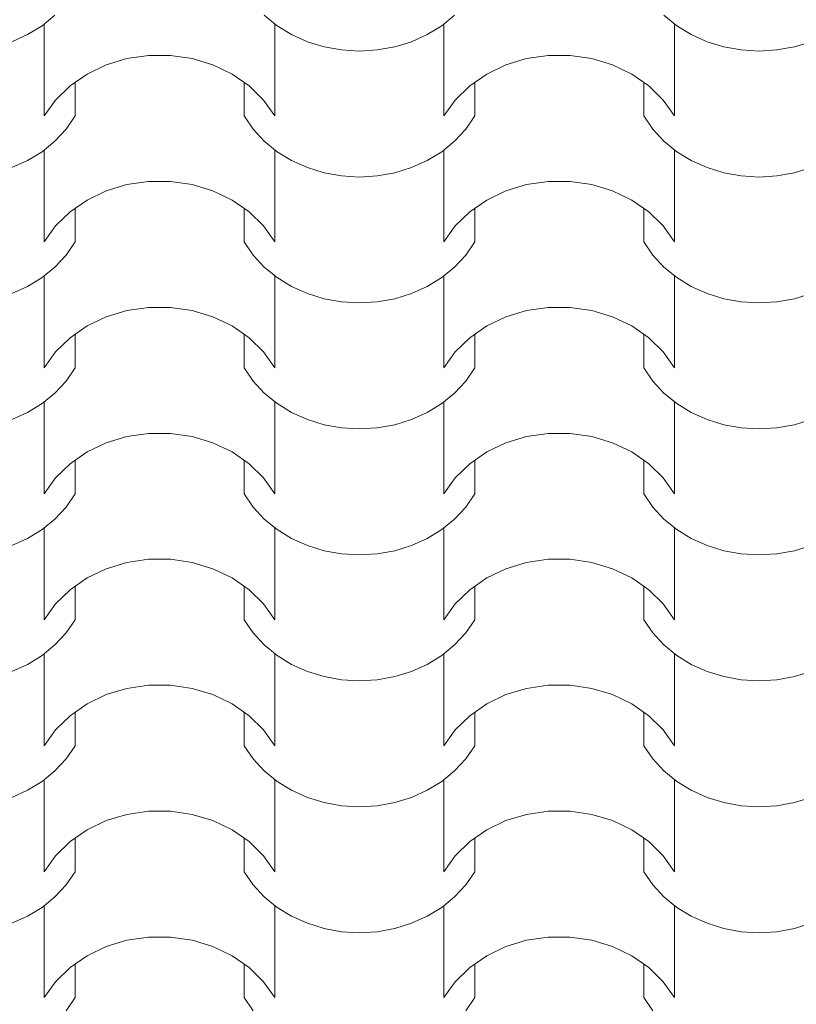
# Model space of a CAD drawing. Extents: x -631805 to -376315, y -40155 to 84873.
# Tile 236 of 256: x -485433 to -484643, y 66521 to 67523. Entities that reach past the tile are written whole.
import ezdxf

# ---------------------------------------------------------------- set-up
doc = ezdxf.new("R2010")
doc.units = 0
doc.header["$MEASUREMENT"] = 0
doc.linetypes.add('Dashed', pattern=[564.444447, 282.222223, -282.222223])
doc.layers.add('arch wypelnienia_Nr_Pióra__102', color=252, linetype='Continuous', lineweight=9)

# ---------------------------------------------------------------- blocks, each defined once
blk = doc.blocks.new('*X879')
at = {"layer": 'arch wypelnienia_Nr_Pióra__102', "linetype": 'Continuous'}
for p, q in [((-487094.9, 131999.9), (-487108, 131989.2)), ((-486869, 131989.2), (-486882.1, 131999.9)), ((-486688.5, 131999.9), (-486701.6, 131989.2)), ((-486462.6, 131989.2), (-486475.7, 131999.9)), ((-487108, 131989.2), (-487122.7, 131980.2)), ((-487105.8, 131990.8), (-487105.8, 131916.4)), ((-486871.2, 131990.8), (-486871.2, 131916.4)), ((-486854.3, 131980.2), (-486869, 131989.2)), ((-486701.6, 131989.2), (-486716.3, 131980.2)), ((-486699.4, 131990.8), (-486699.4, 131916.4)), ((-486464.8, 131990.8), (-486464.8, 131916.4)), ((-486447.9, 131980.2), (-486462.6, 131989.2)), ((-487122.7, 131980.2), (-487138.8, 131972.9)), ((-486838.2, 131972.9), (-486854.3, 131980.2)), ((-486716.3, 131980.2), (-486732.4, 131972.9)), ((-486431.8, 131972.9), (-486447.9, 131980.2)), ((-487105.8, 131971.7), (-487105.8, 131897.4)), ((-486871.2, 131971.7), (-486871.2, 131897.4)), ((-486821.2, 131967.7), (-486838.2, 131972.9)), ((-486803.4, 131964.5), (-486821.2, 131967.7)), ((-486785.3, 131963.4), (-486803.4, 131964.5)), ((-486767.2, 131964.5), (-486785.3, 131963.4)), ((-486749.4, 131967.7), (-486767.2, 131964.5)), ((-486732.4, 131972.9), (-486749.4, 131967.7)), ((-486699.4, 131971.7), (-486699.4, 131897.4)), ((-486464.8, 131971.7), (-486464.8, 131897.4)), ((-486414.8, 131967.7), (-486431.8, 131972.9)), ((-486397, 131964.5), (-486414.8, 131967.7)), ((-486378.9, 131963.4), (-486397, 131964.5)), ((-486360.8, 131964.5), (-486378.9, 131963.4)), ((-486343, 131967.7), (-486360.8, 131964.5)), ((-486326, 131972.9), (-486343, 131967.7)), ((-487042.7, 131949.3), (-487021.7, 131955.7)), ((-487021.7, 131955.7), (-486999.7, 131959)), ((-486999.7, 131959), (-486988.5, 131959)), ((-486988.5, 131959), (-486977.3, 131959)), ((-486977.3, 131959), (-486955.3, 131955.7)), ((-486955.3, 131955.7), (-486934.3, 131949.3)), ((-486636.3, 131949.3), (-486615.3, 131955.7)), ((-486615.3, 131955.7), (-486593.3, 131959)), ((-486593.3, 131959), (-486582.1, 131959)), ((-486582.1, 131959), (-486570.9, 131959)), ((-486570.9, 131959), (-486548.9, 131955.7)), ((-486548.9, 131955.7), (-486527.9, 131949.3)), ((-487062.2, 131940), (-487042.7, 131949.3)), ((-486934.3, 131949.3), (-486914.8, 131940)), ((-486655.8, 131940), (-486636.3, 131949.3)), ((-486527.9, 131949.3), (-486508.4, 131940)), ((-487079.5, 131928), (-487062.2, 131940)), ((-486914.8, 131940), (-486897.5, 131928)), ((-486673.1, 131928), (-486655.8, 131940)), ((-486508.4, 131940), (-486491.1, 131928)), ((-487094.2, 131913.6), (-487079.5, 131928)), ((-487074.4, 131931.5), (-487074.4, 131897.4)), ((-486902.6, 131931.5), (-486902.6, 131897.4)), ((-486897.5, 131928), (-486882.8, 131913.6)), ((-486687.8, 131913.6), (-486673.1, 131928)), ((-486668, 131931.5), (-486668, 131897.4)), ((-486496.2, 131931.5), (-486496.2, 131897.4)), ((-486491.1, 131928), (-486476.4, 131913.6)), ((-487105.8, 131897.4), (-487094.2, 131913.6)), ((-486882.8, 131913.6), (-486871.2, 131897.4)), ((-486699.4, 131897.4), (-486687.8, 131913.6)), ((-486476.4, 131913.6), (-486464.8, 131897.4)), ((-487074.4, 131897.4), (-487083.6, 131884)), ((-486893.4, 131884), (-486902.6, 131897.4)), ((-486668, 131897.4), (-486677.2, 131884)), ((-486487, 131884), (-486496.2, 131897.4)), ((-487083.6, 131884), (-487094.9, 131871.8)), ((-486882.1, 131871.8), (-486893.4, 131884)), ((-486677.2, 131884), (-486688.5, 131871.8)), ((-486475.7, 131871.8), (-486487, 131884)), ((-487094.9, 131871.8), (-487108, 131861.1)), ((-486869, 131861.1), (-486882.1, 131871.8)), ((-486688.5, 131871.8), (-486701.6, 131861.1)), ((-486462.6, 131861.1), (-486475.7, 131871.8)), ((-487108, 131861.1), (-487122.7, 131852.1)), ((-487105.8, 131862.7), (-487105.8, 131788.3)), ((-486871.2, 131862.7), (-486871.2, 131788.3)), ((-486854.3, 131852.1), (-486869, 131861.1)), ((-486701.6, 131861.1), (-486716.3, 131852.1)), ((-486699.4, 131862.7), (-486699.4, 131788.3)), ((-486464.8, 131862.7), (-486464.8, 131788.3)), ((-486447.9, 131852.1), (-486462.6, 131861.1)), ((-487122.7, 131852.1), (-487138.8, 131844.9)), ((-487105.8, 131843.6), (-487105.8, 131769.3)), ((-486871.2, 131843.6), (-486871.2, 131769.3)), ((-486838.2, 131844.9), (-486854.3, 131852.1)), ((-486821.2, 131839.6), (-486838.2, 131844.9)), ((-486732.4, 131844.9), (-486749.4, 131839.6)), ((-486716.3, 131852.1), (-486732.4, 131844.9)), ((-486699.4, 131843.6), (-486699.4, 131769.3)), ((-486464.8, 131843.6), (-486464.8, 131769.3)), ((-486431.8, 131844.9), (-486447.9, 131852.1)), ((-486414.8, 131839.6), (-486431.8, 131844.9)), ((-486326, 131844.9), (-486343, 131839.6)), ((-486803.4, 131836.4), (-486821.2, 131839.6)), ((-486785.3, 131835.3), (-486803.4, 131836.4)), ((-486767.2, 131836.4), (-486785.3, 131835.3)), ((-486749.4, 131839.6), (-486767.2, 131836.4)), ((-486397, 131836.4), (-486414.8, 131839.6)), ((-486378.9, 131835.3), (-486397, 131836.4)), ((-486360.8, 131836.4), (-486378.9, 131835.3)), ((-486343, 131839.6), (-486360.8, 131836.4)), ((-487042.7, 131821.3), (-487021.7, 131827.6)), ((-487021.7, 131827.6), (-486999.7, 131830.9)), ((-486999.7, 131830.9), (-486988.5, 131830.9)), ((-486988.5, 131830.9), (-486977.3, 131830.9)), ((-486977.3, 131830.9), (-486955.3, 131827.6)), ((-486955.3, 131827.6), (-486934.3, 131821.3)), ((-486636.3, 131821.3), (-486615.3, 131827.6)), ((-486615.3, 131827.6), (-486593.3, 131830.9)), ((-486593.3, 131830.9), (-486582.1, 131830.9)), ((-486582.1, 131830.9), (-486570.9, 131830.9)), ((-486570.9, 131830.9), (-486548.9, 131827.6)), ((-486548.9, 131827.6), (-486527.9, 131821.3)), ((-487062.2, 131811.9), (-487042.7, 131821.3)), ((-486934.3, 131821.3), (-486914.8, 131811.9)), ((-486655.8, 131811.9), (-486636.3, 131821.3)), ((-486527.9, 131821.3), (-486508.4, 131811.9)), ((-487079.5, 131799.9), (-487062.2, 131811.9)), ((-486914.8, 131811.9), (-486897.5, 131799.9)), ((-486673.1, 131799.9), (-486655.8, 131811.9)), ((-486508.4, 131811.9), (-486491.1, 131799.9)), ((-487094.2, 131785.6), (-487079.5, 131799.9)), ((-487074.4, 131803.5), (-487074.4, 131769.3)), ((-486902.6, 131803.5), (-486902.6, 131769.3)), ((-486897.5, 131799.9), (-486882.8, 131785.6)), ((-486687.8, 131785.6), (-486673.1, 131799.9)), ((-486668, 131803.5), (-486668, 131769.3)), ((-486496.2, 131803.5), (-486496.2, 131769.3)), ((-486491.1, 131799.9), (-486476.4, 131785.6)), ((-487105.8, 131769.3), (-487094.2, 131785.6)), ((-486882.8, 131785.6), (-486871.2, 131769.3)), ((-486699.4, 131769.3), (-486687.8, 131785.6)), ((-486476.4, 131785.6), (-486464.8, 131769.3)), ((-487074.4, 131769.3), (-487083.6, 131755.9)), ((-486893.4, 131755.9), (-486902.6, 131769.3)), ((-486668, 131769.3), (-486677.2, 131755.9)), ((-486487, 131755.9), (-486496.2, 131769.3)), ((-487083.6, 131755.9), (-487094.9, 131743.8)), ((-486882.1, 131743.8), (-486893.4, 131755.9)), ((-486677.2, 131755.9), (-486688.5, 131743.8)), ((-486475.7, 131743.8), (-486487, 131755.9)), ((-487094.9, 131743.8), (-487108, 131733.1)), ((-486869, 131733.1), (-486882.1, 131743.8)), ((-486688.5, 131743.8), (-486701.6, 131733.1)), ((-486462.6, 131733.1), (-486475.7, 131743.8)), ((-487105.8, 131734.6), (-487105.8, 131660.3)), ((-486871.2, 131734.6), (-486871.2, 131660.3)), ((-486699.4, 131734.6), (-486699.4, 131660.3)), ((-486464.8, 131734.6), (-486464.8, 131660.3)), ((-487122.7, 131724), (-487138.8, 131716.8)), ((-487108, 131733.1), (-487122.7, 131724)), ((-486854.3, 131724), (-486869, 131733.1)), ((-486838.2, 131716.8), (-486854.3, 131724)), ((-486716.3, 131724), (-486732.4, 131716.8)), ((-486701.6, 131733.1), (-486716.3, 131724)), ((-486447.9, 131724), (-486462.6, 131733.1)), ((-486431.8, 131716.8), (-486447.9, 131724)), ((-487105.8, 131715.6), (-487105.8, 131641.2)), ((-486871.2, 131715.6), (-486871.2, 131641.2)), ((-486821.2, 131711.5), (-486838.2, 131716.8)), ((-486732.4, 131716.8), (-486749.4, 131711.5)), ((-486699.4, 131715.6), (-486699.4, 131641.2)), ((-486464.8, 131715.6), (-486464.8, 131641.2)), ((-486414.8, 131711.5), (-486431.8, 131716.8)), ((-486326, 131716.8), (-486343, 131711.5)), ((-486803.4, 131708.3), (-486821.2, 131711.5)), ((-486785.3, 131707.3), (-486803.4, 131708.3)), ((-486767.2, 131708.3), (-486785.3, 131707.3)), ((-486749.4, 131711.5), (-486767.2, 131708.3)), ((-486397, 131708.3), (-486414.8, 131711.5)), ((-486378.9, 131707.3), (-486397, 131708.3)), ((-486360.8, 131708.3), (-486378.9, 131707.3)), ((-486343, 131711.5), (-486360.8, 131708.3)), ((-487042.7, 131693.2), (-487021.7, 131699.6)), ((-487021.7, 131699.6), (-486999.7, 131702.8)), ((-486999.7, 131702.8), (-486988.5, 131702.8)), ((-486988.5, 131702.8), (-486977.3, 131702.8)), ((-486977.3, 131702.8), (-486955.3, 131699.6)), ((-486955.3, 131699.6), (-486934.3, 131693.2)), ((-486636.3, 131693.2), (-486615.3, 131699.6)), ((-486615.3, 131699.6), (-486593.3, 131702.8)), ((-486593.3, 131702.8), (-486582.1, 131702.8)), ((-486582.1, 131702.8), (-486570.9, 131702.8)), ((-486570.9, 131702.8), (-486548.9, 131699.6)), ((-486548.9, 131699.6), (-486527.9, 131693.2)), ((-487079.5, 131671.8), (-487062.2, 131683.9)), ((-487062.2, 131683.9), (-487042.7, 131693.2)), ((-486934.3, 131693.2), (-486914.8, 131683.9)), ((-486914.8, 131683.9), (-486897.5, 131671.8)), ((-486673.1, 131671.8), (-486655.8, 131683.9)), ((-486655.8, 131683.9), (-486636.3, 131693.2)), ((-486527.9, 131693.2), (-486508.4, 131683.9)), ((-486508.4, 131683.9), (-486491.1, 131671.8)), ((-487074.4, 131675.4), (-487074.4, 131641.2)), ((-486902.6, 131675.4), (-486902.6, 131641.2)), ((-486668, 131675.4), (-486668, 131641.2)), ((-486496.2, 131675.4), (-486496.2, 131641.2)), ((-487094.2, 131657.5), (-487079.5, 131671.8)), ((-486897.5, 131671.8), (-486882.8, 131657.5)), ((-486687.8, 131657.5), (-486673.1, 131671.8)), ((-486491.1, 131671.8), (-486476.4, 131657.5)), ((-487105.8, 131641.2), (-487094.2, 131657.5)), ((-486882.8, 131657.5), (-486871.2, 131641.2)), ((-486699.4, 131641.2), (-486687.8, 131657.5)), ((-486476.4, 131657.5), (-486464.8, 131641.2)), ((-487074.4, 131641.2), (-487083.6, 131627.9)), ((-486893.4, 131627.9), (-486902.6, 131641.2)), ((-486668, 131641.2), (-486677.2, 131627.9)), ((-486487, 131627.9), (-486496.2, 131641.2)), ((-487083.6, 131627.9), (-487094.9, 131615.7)), ((-486882.1, 131615.7), (-486893.4, 131627.9)), ((-486677.2, 131627.9), (-486688.5, 131615.7)), ((-486475.7, 131615.7), (-486487, 131627.9)), ((-487094.9, 131615.7), (-487108, 131605)), ((-486869, 131605), (-486882.1, 131615.7)), ((-486688.5, 131615.7), (-486701.6, 131605)), ((-486462.6, 131605), (-486475.7, 131615.7)), ((-487108, 131605), (-487122.7, 131596)), ((-487105.8, 131606.6), (-487105.8, 131532.2)), ((-486871.2, 131606.6), (-486871.2, 131532.2)), ((-486854.3, 131596), (-486869, 131605)), ((-486701.6, 131605), (-486716.3, 131596)), ((-486699.4, 131606.6), (-486699.4, 131532.2)), ((-486464.8, 131606.6), (-486464.8, 131532.2)), ((-486447.9, 131596), (-486462.6, 131605)), ((-487122.7, 131596), (-487138.8, 131588.7)), ((-486838.2, 131588.7), (-486854.3, 131596)), ((-486716.3, 131596), (-486732.4, 131588.7)), ((-486431.8, 131588.7), (-486447.9, 131596)), ((-487105.8, 131587.5), (-487105.8, 131513.1)), ((-486871.2, 131587.5), (-486871.2, 131513.1)), ((-486821.2, 131583.5), (-486838.2, 131588.7)), ((-486803.4, 131580.3), (-486821.2, 131583.5)), ((-486749.4, 131583.5), (-486767.2, 131580.3)), ((-486732.4, 131588.7), (-486749.4, 131583.5)), ((-486699.4, 131587.5), (-486699.4, 131513.1)), ((-486464.8, 131587.5), (-486464.8, 131513.1)), ((-486414.8, 131583.5), (-486431.8, 131588.7)), ((-486397, 131580.3), (-486414.8, 131583.5)), ((-486343, 131583.5), (-486360.8, 131580.3)), ((-486326, 131588.7), (-486343, 131583.5)), ((-487021.7, 131571.5), (-486999.7, 131574.7)), ((-486999.7, 131574.7), (-486988.5, 131574.7)), ((-486988.5, 131574.7), (-486977.3, 131574.7)), ((-486977.3, 131574.7), (-486955.3, 131571.5)), ((-486785.3, 131579.2), (-486803.4, 131580.3)), ((-486767.2, 131580.3), (-486785.3, 131579.2)), ((-486615.3, 131571.5), (-486593.3, 131574.7)), ((-486593.3, 131574.7), (-486582.1, 131574.7)), ((-486582.1, 131574.7), (-486570.9, 131574.7)), ((-486570.9, 131574.7), (-486548.9, 131571.5)), ((-486378.9, 131579.2), (-486397, 131580.3)), ((-486360.8, 131580.3), (-486378.9, 131579.2)), ((-487062.2, 131555.8), (-487042.7, 131565.1)), ((-487042.7, 131565.1), (-487021.7, 131571.5)), ((-486955.3, 131571.5), (-486934.3, 131565.1)), ((-486934.3, 131565.1), (-486914.8, 131555.8)), ((-486655.8, 131555.8), (-486636.3, 131565.1)), ((-486636.3, 131565.1), (-486615.3, 131571.5)), ((-486548.9, 131571.5), (-486527.9, 131565.1)), ((-486527.9, 131565.1), (-486508.4, 131555.8)), ((-487079.5, 131543.8), (-487062.2, 131555.8)), ((-486914.8, 131555.8), (-486897.5, 131543.8)), ((-486673.1, 131543.8), (-486655.8, 131555.8)), ((-486508.4, 131555.8), (-486491.1, 131543.8)), ((-487094.2, 131529.4), (-487079.5, 131543.8)), ((-487074.4, 131547.3), (-487074.4, 131513.1)), ((-486902.6, 131547.3), (-486902.6, 131513.1)), ((-486897.5, 131543.8), (-486882.8, 131529.4)), ((-486687.8, 131529.4), (-486673.1, 131543.8)), ((-486668, 131547.3), (-486668, 131513.1)), ((-486496.2, 131547.3), (-486496.2, 131513.1)), ((-486491.1, 131543.8), (-486476.4, 131529.4)), ((-487105.8, 131513.1), (-487094.2, 131529.4)), ((-486882.8, 131529.4), (-486871.2, 131513.1)), ((-486699.4, 131513.1), (-486687.8, 131529.4)), ((-486476.4, 131529.4), (-486464.8, 131513.1)), ((-487074.4, 131513.1), (-487083.6, 131499.8)), ((-486893.4, 131499.8), (-486902.6, 131513.1)), ((-486668, 131513.1), (-486677.2, 131499.8)), ((-486487, 131499.8), (-486496.2, 131513.1)), ((-487083.6, 131499.8), (-487094.9, 131487.6)), ((-486882.1, 131487.6), (-486893.4, 131499.8)), ((-486677.2, 131499.8), (-486688.5, 131487.6)), ((-486475.7, 131487.6), (-486487, 131499.8)), ((-487094.9, 131487.6), (-487108, 131476.9)), ((-486869, 131476.9), (-486882.1, 131487.6)), ((-486688.5, 131487.6), (-486701.6, 131476.9)), ((-486462.6, 131476.9), (-486475.7, 131487.6)), ((-487108, 131476.9), (-487122.7, 131467.9)), ((-487105.8, 131478.5), (-487105.8, 131404.1)), ((-486871.2, 131478.5), (-486871.2, 131404.1)), ((-486854.3, 131467.9), (-486869, 131476.9)), ((-486701.6, 131476.9), (-486716.3, 131467.9)), ((-486699.4, 131478.5), (-486699.4, 131404.1)), ((-486464.8, 131478.5), (-486464.8, 131404.1)), ((-486447.9, 131467.9), (-486462.6, 131476.9)), ((-487122.7, 131467.9), (-487138.8, 131460.7)), ((-486838.2, 131460.7), (-486854.3, 131467.9)), ((-486716.3, 131467.9), (-486732.4, 131460.7)), ((-486431.8, 131460.7), (-486447.9, 131467.9)), ((-487105.8, 131459.4), (-487105.8, 131385.1)), ((-486871.2, 131459.4), (-486871.2, 131385.1)), ((-486821.2, 131455.4), (-486838.2, 131460.7)), ((-486803.4, 131452.2), (-486821.2, 131455.4)), ((-486749.4, 131455.4), (-486767.2, 131452.2)), ((-486732.4, 131460.7), (-486749.4, 131455.4)), ((-486699.4, 131459.4), (-486699.4, 131385.1)), ((-486464.8, 131459.4), (-486464.8, 131385.1)), ((-486414.8, 131455.4), (-486431.8, 131460.7)), ((-486397, 131452.2), (-486414.8, 131455.4)), ((-486343, 131455.4), (-486360.8, 131452.2)), ((-486326, 131460.7), (-486343, 131455.4)), ((-487042.7, 131437.1), (-487021.7, 131443.4)), ((-487021.7, 131443.4), (-486999.7, 131446.7)), ((-486999.7, 131446.7), (-486988.5, 131446.7)), ((-486988.5, 131446.7), (-486977.3, 131446.7)), ((-486977.3, 131446.7), (-486955.3, 131443.4)), ((-486955.3, 131443.4), (-486934.3, 131437.1)), ((-486785.3, 131451.1), (-486803.4, 131452.2)), ((-486767.2, 131452.2), (-486785.3, 131451.1)), ((-486636.3, 131437.1), (-486615.3, 131443.4)), ((-486615.3, 131443.4), (-486593.3, 131446.7)), ((-486593.3, 131446.7), (-486582.1, 131446.7)), ((-486582.1, 131446.7), (-486570.9, 131446.7)), ((-486570.9, 131446.7), (-486548.9, 131443.4)), ((-486548.9, 131443.4), (-486527.9, 131437.1)), ((-486378.9, 131451.1), (-486397, 131452.2)), ((-486360.8, 131452.2), (-486378.9, 131451.1)), ((-487062.2, 131427.7), (-487042.7, 131437.1)), ((-486934.3, 131437.1), (-486914.8, 131427.7)), ((-486655.8, 131427.7), (-486636.3, 131437.1)), ((-486527.9, 131437.1), (-486508.4, 131427.7)), ((-487079.5, 131415.7), (-487062.2, 131427.7)), ((-486914.8, 131427.7), (-486897.5, 131415.7)), ((-486673.1, 131415.7), (-486655.8, 131427.7)), ((-486508.4, 131427.7), (-486491.1, 131415.7)), ((-487094.2, 131401.4), (-487079.5, 131415.7)), ((-487074.4, 131419.3), (-487074.4, 131385.1)), ((-486902.6, 131419.3), (-486902.6, 131385.1)), ((-486897.5, 131415.7), (-486882.8, 131401.4)), ((-486687.8, 131401.4), (-486673.1, 131415.7)), ((-486668, 131419.3), (-486668, 131385.1)), ((-486496.2, 131419.3), (-486496.2, 131385.1)), ((-486491.1, 131415.7), (-486476.4, 131401.4)), ((-487105.8, 131385.1), (-487094.2, 131401.4)), ((-486882.8, 131401.4), (-486871.2, 131385.1)), ((-486699.4, 131385.1), (-486687.8, 131401.4)), ((-486476.4, 131401.4), (-486464.8, 131385.1)), ((-487074.4, 131385.1), (-487083.6, 131371.7)), ((-486893.4, 131371.7), (-486902.6, 131385.1)), ((-486668, 131385.1), (-486677.2, 131371.7)), ((-486487, 131371.7), (-486496.2, 131385.1)), ((-487083.6, 131371.7), (-487094.9, 131359.6)), ((-486882.1, 131359.6), (-486893.4, 131371.7)), ((-486677.2, 131371.7), (-486688.5, 131359.6)), ((-486475.7, 131359.6), (-486487, 131371.7)), ((-487094.9, 131359.6), (-487108, 131348.9)), ((-486869, 131348.9), (-486882.1, 131359.6)), ((-486688.5, 131359.6), (-486701.6, 131348.9)), ((-486462.6, 131348.9), (-486475.7, 131359.6)), ((-487108, 131348.9), (-487122.7, 131339.8)), ((-487105.8, 131350.4), (-487105.8, 131276.1)), ((-486871.2, 131350.4), (-486871.2, 131276.1)), ((-486854.3, 131339.8), (-486869, 131348.9)), ((-486701.6, 131348.9), (-486716.3, 131339.8)), ((-486699.4, 131350.4), (-486699.4, 131276.1)), ((-486464.8, 131350.4), (-486464.8, 131276.1)), ((-486447.9, 131339.8), (-486462.6, 131348.9)), ((-487122.7, 131339.8), (-487138.8, 131332.6)), ((-486838.2, 131332.6), (-486854.3, 131339.8)), ((-486716.3, 131339.8), (-486732.4, 131332.6)), ((-486431.8, 131332.6), (-486447.9, 131339.8)), ((-487105.8, 131331.4), (-487105.8, 131257)), ((-486871.2, 131331.4), (-486871.2, 131257)), ((-486821.2, 131327.3), (-486838.2, 131332.6)), ((-486803.4, 131324.1), (-486821.2, 131327.3)), ((-486785.3, 131323.1), (-486803.4, 131324.1)), ((-486767.2, 131324.1), (-486785.3, 131323.1)), ((-486749.4, 131327.3), (-486767.2, 131324.1)), ((-486732.4, 131332.6), (-486749.4, 131327.3)), ((-486699.4, 131331.4), (-486699.4, 131257)), ((-486464.8, 131331.4), (-486464.8, 131257)), ((-486414.8, 131327.3), (-486431.8, 131332.6)), ((-486397, 131324.1), (-486414.8, 131327.3)), ((-486378.9, 131323.1), (-486397, 131324.1)), ((-486360.8, 131324.1), (-486378.9, 131323.1)), ((-486343, 131327.3), (-486360.8, 131324.1)), ((-486326, 131332.6), (-486343, 131327.3)), ((-487042.7, 131309), (-487021.7, 131315.4)), ((-487021.7, 131315.4), (-486999.7, 131318.6)), ((-486999.7, 131318.6), (-486988.5, 131318.6)), ((-486988.5, 131318.6), (-486977.3, 131318.6)), ((-486977.3, 131318.6), (-486955.3, 131315.4)), ((-486955.3, 131315.4), (-486934.3, 131309)), ((-486636.3, 131309), (-486615.3, 131315.4)), ((-486615.3, 131315.4), (-486593.3, 131318.6)), ((-486593.3, 131318.6), (-486582.1, 131318.6)), ((-486582.1, 131318.6), (-486570.9, 131318.6)), ((-486570.9, 131318.6), (-486548.9, 131315.4)), ((-486548.9, 131315.4), (-486527.9, 131309)), ((-487062.2, 131299.7), (-487042.7, 131309)), ((-486934.3, 131309), (-486914.8, 131299.7)), ((-486655.8, 131299.7), (-486636.3, 131309)), ((-486527.9, 131309), (-486508.4, 131299.7)), ((-487079.5, 131287.6), (-487062.2, 131299.7)), ((-486914.8, 131299.7), (-486897.5, 131287.6)), ((-486673.1, 131287.6), (-486655.8, 131299.7)), ((-486508.4, 131299.7), (-486491.1, 131287.6)), ((-487094.2, 131273.3), (-487079.5, 131287.6)), ((-487074.4, 131291.2), (-487074.4, 131257)), ((-486902.6, 131291.2), (-486902.6, 131257)), ((-486897.5, 131287.6), (-486882.8, 131273.3)), ((-486687.8, 131273.3), (-486673.1, 131287.6)), ((-486668, 131291.2), (-486668, 131257)), ((-486496.2, 131291.2), (-486496.2, 131257)), ((-486491.1, 131287.6), (-486476.4, 131273.3)), ((-487105.8, 131257), (-487094.2, 131273.3)), ((-486882.8, 131273.3), (-486871.2, 131257)), ((-486699.4, 131257), (-486687.8, 131273.3)), ((-486476.4, 131273.3), (-486464.8, 131257)), ((-487074.4, 131257), (-487083.6, 131243.6)), ((-486893.4, 131243.6), (-486902.6, 131257)), ((-486668, 131257), (-486677.2, 131243.6)), ((-486487, 131243.6), (-486496.2, 131257)), ((-487083.6, 131243.6), (-487094.9, 131231.5)), ((-486882.1, 131231.5), (-486893.4, 131243.6)), ((-486677.2, 131243.6), (-486688.5, 131231.5)), ((-486475.7, 131231.5), (-486487, 131243.6)), ((-487094.9, 131231.5), (-487108, 131220.8)), ((-486869, 131220.8), (-486882.1, 131231.5)), ((-486688.5, 131231.5), (-486701.6, 131220.8)), ((-486462.6, 131220.8), (-486475.7, 131231.5)), ((-487108, 131220.8), (-487122.7, 131211.8)), ((-487105.8, 131222.4), (-487105.8, 131148)), ((-486871.2, 131222.4), (-486871.2, 131148)), ((-486854.3, 131211.8), (-486869, 131220.8)), ((-486701.6, 131220.8), (-486716.3, 131211.8)), ((-486699.4, 131222.4), (-486699.4, 131148)), ((-486464.8, 131222.4), (-486464.8, 131148)), ((-486447.9, 131211.8), (-486462.6, 131220.8)), ((-487122.7, 131211.8), (-487138.8, 131204.5)), ((-487105.8, 131203.3), (-487105.8, 131128.9)), ((-486871.2, 131203.3), (-486871.2, 131128.9)), ((-486838.2, 131204.5), (-486854.3, 131211.8)), ((-486821.2, 131199.3), (-486838.2, 131204.5)), ((-486732.4, 131204.5), (-486749.4, 131199.3)), ((-486716.3, 131211.8), (-486732.4, 131204.5)), ((-486699.4, 131203.3), (-486699.4, 131128.9)), ((-486464.8, 131203.3), (-486464.8, 131128.9)), ((-486431.8, 131204.5), (-486447.9, 131211.8)), ((-486414.8, 131199.3), (-486431.8, 131204.5)), ((-486326, 131204.5), (-486343, 131199.3)), ((-486803.4, 131196.1), (-486821.2, 131199.3)), ((-486785.3, 131195), (-486803.4, 131196.1)), ((-486767.2, 131196.1), (-486785.3, 131195)), ((-486749.4, 131199.3), (-486767.2, 131196.1)), ((-486397, 131196.1), (-486414.8, 131199.3)), ((-486378.9, 131195), (-486397, 131196.1)), ((-486360.8, 131196.1), (-486378.9, 131195)), ((-486343, 131199.3), (-486360.8, 131196.1)), ((-487042.7, 131180.9), (-487021.7, 131187.3)), ((-487021.7, 131187.3), (-486999.7, 131190.5)), ((-486999.7, 131190.5), (-486988.5, 131190.5)), ((-486988.5, 131190.5), (-486977.3, 131190.5)), ((-486977.3, 131190.5), (-486955.3, 131187.3)), ((-486955.3, 131187.3), (-486934.3, 131180.9)), ((-486636.3, 131180.9), (-486615.3, 131187.3)), ((-486615.3, 131187.3), (-486593.3, 131190.5)), ((-486593.3, 131190.5), (-486582.1, 131190.5)), ((-486582.1, 131190.5), (-486570.9, 131190.5)), ((-486570.9, 131190.5), (-486548.9, 131187.3)), ((-486548.9, 131187.3), (-486527.9, 131180.9)), ((-487062.2, 131171.6), (-487042.7, 131180.9)), ((-486934.3, 131180.9), (-486914.8, 131171.6)), ((-486655.8, 131171.6), (-486636.3, 131180.9)), ((-486527.9, 131180.9), (-486508.4, 131171.6)), ((-487079.5, 131159.6), (-487062.2, 131171.6)), ((-487074.4, 131163.1), (-487074.4, 131128.9)), ((-486914.8, 131171.6), (-486897.5, 131159.6)), ((-486902.6, 131163.1), (-486902.6, 131128.9)), ((-486673.1, 131159.6), (-486655.8, 131171.6)), ((-486668, 131163.1), (-486668, 131128.9)), ((-486508.4, 131171.6), (-486491.1, 131159.6)), ((-486496.2, 131163.1), (-486496.2, 131128.9)), ((-487094.2, 131145.2), (-487079.5, 131159.6)), ((-486897.5, 131159.6), (-486882.8, 131145.2)), ((-486687.8, 131145.2), (-486673.1, 131159.6)), ((-486491.1, 131159.6), (-486476.4, 131145.2)), ((-487105.8, 131128.9), (-487094.2, 131145.2)), ((-486882.8, 131145.2), (-486871.2, 131128.9)), ((-486699.4, 131128.9), (-486687.8, 131145.2)), ((-486476.4, 131145.2), (-486464.8, 131128.9)), ((-487074.4, 131128.9), (-487083.6, 131115.6)), ((-486893.4, 131115.6), (-486902.6, 131128.9)), ((-486668, 131128.9), (-486677.2, 131115.6)), ((-486487, 131115.6), (-486496.2, 131128.9)), ((-487083.6, 131115.6), (-487094.9, 131103.4)), ((-486882.1, 131103.4), (-486893.4, 131115.6)), ((-486677.2, 131115.6), (-486688.5, 131103.4)), ((-486475.7, 131103.4), (-486487, 131115.6)), ((-487094.9, 131103.4), (-487108, 131092.7)), ((-486869, 131092.7), (-486882.1, 131103.4)), ((-486688.5, 131103.4), (-486701.6, 131092.7)), ((-486462.6, 131092.7), (-486475.7, 131103.4)), ((-487108, 131092.7), (-487122.7, 131083.7)), ((-487105.8, 131094.3), (-487105.8, 131019.9)), ((-486871.2, 131094.3), (-486871.2, 131019.9)), ((-486854.3, 131083.7), (-486869, 131092.7)), ((-486701.6, 131092.7), (-486716.3, 131083.7)), ((-486699.4, 131094.3), (-486699.4, 131019.9)), ((-486464.8, 131094.3), (-486464.8, 131019.9)), ((-486447.9, 131083.7), (-486462.6, 131092.7)), ((-487122.7, 131083.7), (-487138.8, 131076.5)), ((-486838.2, 131076.5), (-486854.3, 131083.7)), ((-486716.3, 131083.7), (-486732.4, 131076.5)), ((-486431.8, 131076.5), (-486447.9, 131083.7)), ((-487105.8, 131075.2), (-487105.8, 131000.9)), ((-486871.2, 131075.2), (-486871.2, 131000.9)), ((-486821.2, 131071.2), (-486838.2, 131076.5)), ((-486732.4, 131076.5), (-486749.4, 131071.2)), ((-486699.4, 131075.2), (-486699.4, 131000.9)), ((-486464.8, 131075.2), (-486464.8, 131000.9)), ((-486414.8, 131071.2), (-486431.8, 131076.5)), ((-486326, 131076.5), (-486343, 131071.2)), ((-486803.4, 131068), (-486821.2, 131071.2)), ((-486785.3, 131066.9), (-486803.4, 131068)), ((-486767.2, 131068), (-486785.3, 131066.9)), ((-486749.4, 131071.2), (-486767.2, 131068)), ((-486397, 131068), (-486414.8, 131071.2)), ((-486378.9, 131066.9), (-486397, 131068)), ((-486360.8, 131068), (-486378.9, 131066.9)), ((-486343, 131071.2), (-486360.8, 131068)), ((-487062.2, 131043.5), (-487042.7, 131052.9)), ((-487042.7, 131052.9), (-487021.7, 131059.2)), ((-487021.7, 131059.2), (-486999.7, 131062.5)), ((-486999.7, 131062.5), (-486988.5, 131062.5)), ((-486988.5, 131062.5), (-486977.3, 131062.5)), ((-486977.3, 131062.5), (-486955.3, 131059.2)), ((-486955.3, 131059.2), (-486934.3, 131052.9)), ((-486934.3, 131052.9), (-486914.8, 131043.5)), ((-486655.8, 131043.5), (-486636.3, 131052.9)), ((-486636.3, 131052.9), (-486615.3, 131059.2)), ((-486615.3, 131059.2), (-486593.3, 131062.5)), ((-486593.3, 131062.5), (-486582.1, 131062.5)), ((-486582.1, 131062.5), (-486570.9, 131062.5)), ((-486570.9, 131062.5), (-486548.9, 131059.2)), ((-486548.9, 131059.2), (-486527.9, 131052.9)), ((-486527.9, 131052.9), (-486508.4, 131043.5)), ((-487079.5, 131031.5), (-487062.2, 131043.5)), ((-486914.8, 131043.5), (-486897.5, 131031.5)), ((-486673.1, 131031.5), (-486655.8, 131043.5)), ((-486508.4, 131043.5), (-486491.1, 131031.5)), ((-487074.4, 131035.1), (-487074.4, 131000.9)), ((-486902.6, 131035.1), (-486902.6, 131000.9)), ((-486668, 131035.1), (-486668, 131000.9)), ((-486496.2, 131035.1), (-486496.2, 131000.9)), ((-487094.2, 131017.1), (-487079.5, 131031.5)), ((-486897.5, 131031.5), (-486882.8, 131017.1)), ((-486687.8, 131017.1), (-486673.1, 131031.5)), ((-486491.1, 131031.5), (-486476.4, 131017.1)), ((-487105.8, 131000.9), (-487094.2, 131017.1)), ((-486882.8, 131017.1), (-486871.2, 131000.9)), ((-486699.4, 131000.9), (-486687.8, 131017.1)), ((-486476.4, 131017.1), (-486464.8, 131000.9)), ((-487074.4, 131000.9), (-487083.6, 130987.5)), ((-486893.4, 130987.5), (-486902.6, 131000.9)), ((-486668, 131000.9), (-486677.2, 130987.5)), ((-486487, 130987.5), (-486496.2, 131000.9))]:
    blk.add_line(p, q, dxfattribs=at)
blk = doc.blocks.new('Wypełnienie_29')
at = {"layer": 'arch wypelnienia_Nr_Pióra__102', "linetype": 'Dashed'}
blk.add_blockref('*X879', (0, 0), dxfattribs=at)

msp = doc.modelspace()

# ---------------------------------------------------------------- block references
at = {"layer": 'arch wypelnienia_Nr_Pióra__102', "linetype": 'Dashed'}
msp.add_blockref('Wypełnienie_29', (1698, -64472.7), dxfattribs=at)

doc.saveas('drawing.dxf')
